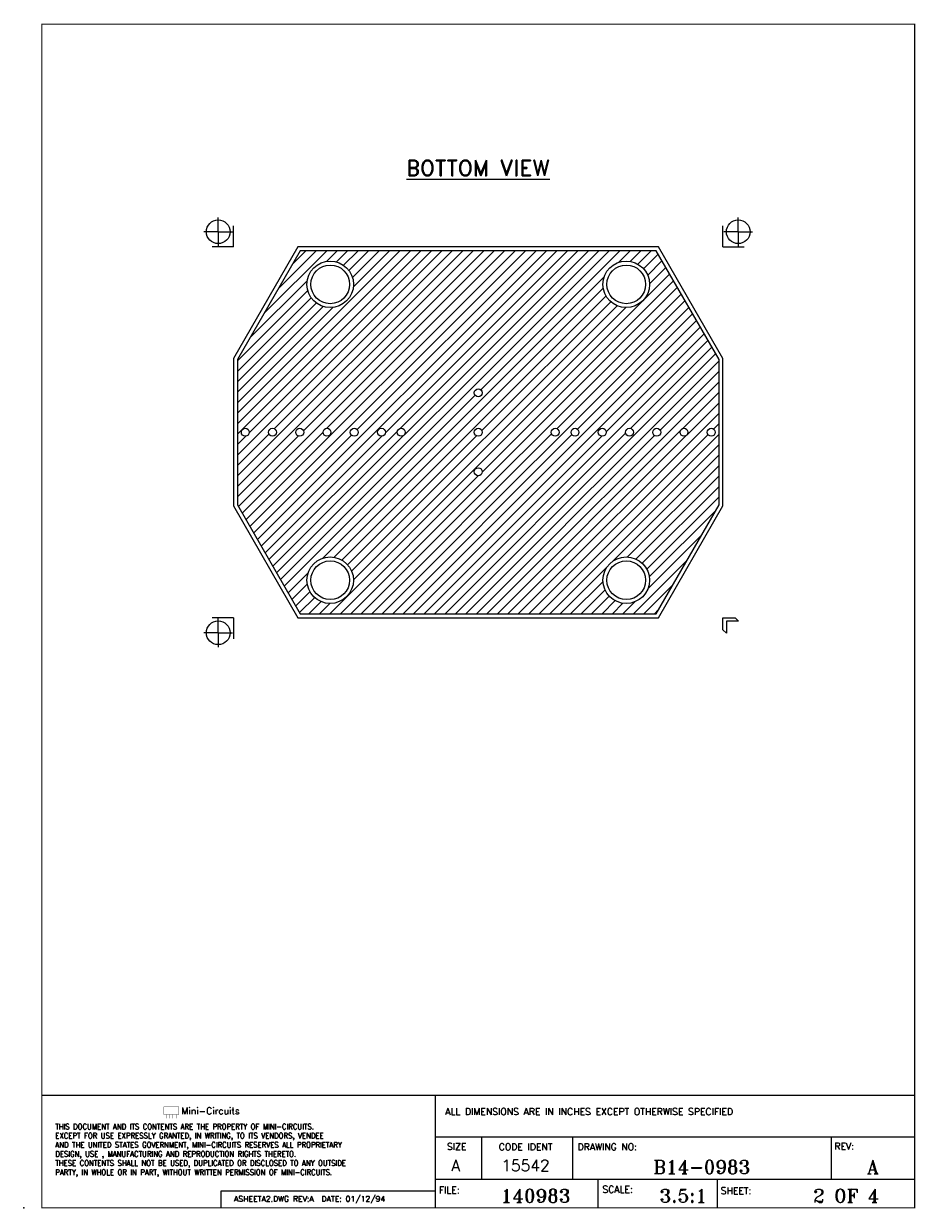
# Model space of a CAD drawing. Extents: x -0.5 to 9.5, y -1.5 to 2.7.
# Tile 2 of 4: x 1.8 to 4, y -1.5 to 1.5. Entities that reach past the tile are written whole.
import ezdxf
from ezdxf.enums import TextEntityAlignment as Align

# ---------------------------------------------------------------- set-up
doc = ezdxf.new("R2010")
doc.units = 0
doc.header["$LTSCALE"] = 0.1
doc.header["$MEASUREMENT"] = 0
doc.header["$PDSIZE"] = -1
doc.layers.get('0').update_dxf_attribs({"linetype": 'CONTINUOUS'})
for name, color, linetype in [('BTM-COP', 4, 'CONTINUOUS'), ('CORNER', 7, 'CONTINUOUS'), ('NPTH', 5, 'CONTINUOUS'), ('PCB-FRAME', 132, 'CONTINUOUS'), ('PTH', 6, 'CONTINUOUS'), ('TEXT', 7, 'CONTINUOUS'), ('TITLE-BLOCK', 7, 'CONTINUOUS')]:
    doc.layers.add(name, color=color, linetype=linetype)
doc.layers.add('BTM-COPH', color=4, linetype='CONTINUOUS', lineweight=15)
doc.styles.add('ROMAND', font='romand.shx', dxfattribs={"width": 0.9})
doc.styles.add('ROMANT', font='ROMANT.shx', dxfattribs={"width": 0.9})

# ---------------------------------------------------------------- blocks, each defined once
blk = doc.blocks.new('ASHEETA2')
at = {"const_width": 0.003}
blk.add_lwpolyline([(1.241, 0.894), (1.241, 0.827), (1.374, 0.827), (1.374, 0.894)], close=True, dxfattribs=at)
for points in [[(1.262, 0.827), (1.262, 0.792)], [(1.292, 0.827), (1.292, 0.792)], [(1.322, 0.827), (1.322, 0.792)], [(1.352, 0.827), (1.352, 0.792)]]:
    blk.add_lwpolyline(points, dxfattribs=at)
at = {"layer": 'TITLE-BLOCK'}
for p, q in [((0.16, 1), (7.9, 1)), ((3.65, 0), (3.65, 1)), ((3.65, 0.63), (7.9, 0.63)), ((4.058, 0.63), (4.058, 0.25)), ((4.865, 0.63), (4.865, 0.25)), ((7.158, 0.63), (7.158, 0.25)), ((7.9, 0.25), (3.65, 0.25)), ((5.094, 0), (5.094, 0.25)), ((6.15, 0), (6.15, 0.25)), ((1.75, 0.151), (3.65, 0.151)), ((1.75, 0), (1.75, 0.151))]:
    blk.add_line(p, q, dxfattribs=at)
at = {"layer": 'TITLE-BLOCK', "const_width": 0.01}
blk.add_lwpolyline([(0.16, 0), (0.16, 10.5), (7.9, 10.5), (7.9, 0)], close=True, dxfattribs=at)
at = {"layer": 'TITLE-BLOCK'}
blk.add_point((0, 0), dxfattribs=at)
at = {"style": 'ROMAND'}
blk.add_text('Mini-Circuits', height=0.06, dxfattribs=at).set_placement((1.399, 0.829))
at = {"style": 'ROMAND', "width": 0.9}
for s, p in [('THIS DOCUMENT AND ITS CONTENTS ARE THE PROPERTY OF MINI-CIRCUITS.', (0.28, 0.695)), ('EXCEPT FOR USE EXPRESSLY GRANTED, IN WRITING, TO ITS VENDORS, VENDEE', (0.28, 0.614)), ('AND THE UNITED STATES GOVERNMENT, MINI-CIRCUITS RESERVES ALL PROPRIETARY', (0.28, 0.533)), ('THESE CONTENTS SHALL NOT BE USED, DUPLICATED OR DISCLOSED TO ANY OUTSIDE', (0.28, 0.371)), ('DESIGN, USE , MANUFACTURING AND REPRODUCTION RIGHTS THERETO.', (0.28, 0.452)), ('PARTY, IN WHOLE OR IN PART, WITHOUT WRITTEN PERMISSION OF MINI-CIRCUITS.', (0.28, 0.29))]:
    blk.add_text(s, height=0.05, dxfattribs=at).set_placement(p)
at = {"layer": 'TITLE-BLOCK'}
for s, height, style, p in [('ALL DIMENSIONS ARE IN INCHES EXCEPT OTHERWISE SPECIFIED', 0.06, 'ROMAND', (3.738, 0.823)), ('SIZE', 0.06, 'ROMAND', (3.753, 0.513)), ('CODE IDENT', 0.06, 'ROMAND', (4.212, 0.51)), ('DRAWING NO:', 0.06, 'ROMAND', (4.911, 0.51)), ('REV:', 0.06, 'ROMAND', (7.188, 0.516)), ('A', 0.1, 'ROMANT', (3.792, 0.325)), ('15542', 0.1, 'ROMANT', (4.235, 0.325)), ('ASHEETA2.DWG REV:A  DATE: 01/12/94', 0.05, 'ROMAND', (1.864, 0.054)), ('FILE:', 0.06, 'ROMAND', (3.681, 0.127)), ('SCALE:', 0.06, 'ROMAND', (5.131, 0.133)), ('SHEET:', 0.06, 'ROMAND', (6.18, 0.121))]:
    blk.add_text(s, height=height, dxfattribs=dict(at, style=style)).set_placement(p)
at = {"layer": 'TITLE-BLOCK', "style": 'ROMANT'}
for tag, p in [('DRAWING_NUMBER', (6.011, 0.361)), ('CURRENT_REVISION', (7.529, 0.361))]:
    blk.add_attdef(tag, text='', height=0.12, dxfattribs=at).set_placement(p, align=Align.MIDDLE)
for tag, p in [('DRAWING_FILE_NAME', (4.538, 0.046)), ('SCALE', (5.848, 0.046)), ('SHEET_NUMBER', (7.292, 0.046))]:
    blk.add_attdef(tag, text='', height=0.12, dxfattribs=at).set_placement(p, align=Align.CENTER)
blk = doc.blocks.new('Low-left')
blk.add_lwpolyline([(-0.0312, 0), (-0.0396, -0.009), (-0.009, -0.009), (-0.009, -0.0396), (0, -0.0312), (0, 0)], close=True)
blk = doc.blocks.new('Low-rght')
for p, q in [((0, 0), (0.0537, 0)), ((0, 0), (0, -0.0537)), ((0.0387, -0.0383), (0.0387, -0.0021)), ((0.0387, -0.0383), (0.0025, -0.0383)), ((0.0387, -0.0383), (0.0387, -0.0745)), ((0.0387, -0.0383), (0.0749, -0.0383))]:
    blk.add_line(p, q)
for start, end in [(90, 180), (0, 90), (180, 270), (270, 0)]:
    blk.add_arc((0.0387, -0.0383), 0.03, start, end)
blk = doc.blocks.new('Up-left')
for p, q in [((-0.0387, 0.0383), (-0.0387, 0.0745)), ((-0.0387, 0.0383), (-0.0749, 0.0383)), ((-0.0387, 0.0383), (-0.0387, 0.0021)), ((-0.0387, 0.0383), (-0.0025, 0.0383)), ((0, 0), (0, 0.0537)), ((0, 0), (-0.0537, 0))]:
    blk.add_line(p, q)
for start, end in [(90, 180), (0, 90), (180, 270), (270, 0)]:
    blk.add_arc((-0.0387, 0.0383), 0.03, start, end)
blk = doc.blocks.new('Up-rght')
for p, q in [((0.0387, 0.0383), (0.0387, 0.0745)), ((0, 0), (0, 0.0537)), ((0.0387, 0.0383), (0.0025, 0.0383)), ((0.0387, 0.0383), (0.0749, 0.0383)), ((0.0387, 0.0383), (0.0387, 0.0021)), ((0, 0), (0.0537, 0))]:
    blk.add_line(p, q)
for start, end in [(90, 180), (0, 90), (180, 270), (270, 0)]:
    blk.add_arc((0.0387, 0.0383), 0.03, start, end)

msp = doc.modelspace()

# ---------------------------------------------------------------- hatches: boundary and pattern name
at = {"layer": 'BTM-COPH'}
h = msp.add_hatch(dxfattribs=at)
h.set_pattern_fill('ANSI31', color=256, scale=0.15, style=0)
h.paths.add_polyline_path([(3.3821, 0.93), (2.4806, 0.93), (2.3214, 0.6541), (2.3214, 0.2859), (2.4806, 0.01), (3.3821, 0.01), (3.5414, 0.2859), (3.5414, 0.6541)])
h.paths.add_polyline_path([(2.9414, 0.57, -1), (2.9214, 0.57, -1)], flags=16)
h.paths.add_polyline_path([(2.9414, 0.47, -1), (2.9214, 0.47, -1)], flags=16)
h.paths.add_polyline_path([(3.2474, 0.845, -1), (3.3654, 0.845, -1)], flags=16)
h.paths.add_polyline_path([(2.4974, 0.845, -1), (2.6154, 0.845, -1)], flags=16)
h.paths.add_polyline_path([(3.1364, 0.47, -1), (3.1164, 0.47, -1)], flags=16)
h.paths.add_polyline_path([(2.7464, 0.47, -1), (2.7264, 0.47, -1)], flags=16)
h.paths.add_polyline_path([(3.1866, 0.47, -1), (3.1666, 0.47, -1)], flags=16)
h.paths.add_polyline_path([(2.6963, 0.47, -1), (2.6763, 0.47, -1)], flags=16)
h.paths.add_polyline_path([(2.9414, 0.37, -1), (2.9214, 0.37, -1)], flags=16)
h.paths.add_polyline_path([(3.2556, 0.47, -1), (3.2356, 0.47, -1)], flags=16)
h.paths.add_polyline_path([(2.6273, 0.47, -1), (2.6073, 0.47, -1)], flags=16)
h.paths.add_polyline_path([(3.3246, 0.47, -1), (3.3046, 0.47, -1)], flags=16)
h.paths.add_polyline_path([(2.5583, 0.47, -1), (2.5383, 0.47, -1)], flags=16)
h.paths.add_polyline_path([(3.3936, 0.47, -1), (3.3736, 0.47, -1)], flags=16)
h.paths.add_polyline_path([(2.4893, 0.47, -1), (2.4693, 0.47, -1)], flags=16)
h.paths.add_polyline_path([(3.4626, 0.47, -1), (3.4426, 0.47, -1)], flags=16)
h.paths.add_polyline_path([(2.4203, 0.47, -1), (2.4003, 0.47, -1)], flags=16)
h.paths.add_polyline_path([(3.5316, 0.47, -1), (3.5116, 0.47, -1)], flags=16)
h.paths.add_polyline_path([(2.3513, 0.47, -1), (2.3313, 0.47, -1)], flags=16)
h.paths.add_polyline_path([(3.3654, 0.095, -1), (3.2474, 0.095, -1)], flags=16)
h.paths.add_polyline_path([(2.6154, 0.095, -1), (2.4974, 0.095, -1)], flags=16)

# ---------------------------------------------------------------- linework, layer by layer
at = {"layer": 'BTM-COP'}
msp.add_lwpolyline([(2.4806, 0.93), (2.3214, 0.6541), (2.3214, 0.2859), (2.4806, 0.01), (3.3821, 0.01), (3.5414, 0.2859), (3.5414, 0.6541), (3.3821, 0.93)], close=True, dxfattribs=at)
for centre in [(2.5564, 0.845), (3.3064, 0.845), (2.5564, 0.095), (3.3064, 0.095)]:
    msp.add_circle(centre, 0.059, dxfattribs=at)
at = {"layer": 'NPTH'}
for centre in [(2.5564, 0.845), (3.3064, 0.845), (2.5564, 0.095), (3.3064, 0.095)]:
    msp.add_circle(centre, 0.049, dxfattribs=at)
at = {"layer": 'PCB-FRAME'}
msp.add_lwpolyline([(2.4748, 0.94), (2.3114, 0.6568), (2.3114, 0.2832), (2.4748, 0), (3.3879, 0), (3.5514, 0.2832), (3.5514, 0.6568), (3.3879, 0.94)], close=True, dxfattribs=at)
at = {"layer": 'PTH'}
for centre in [(2.9314, 0.57), (2.3413, 0.47), (2.4103, 0.47), (2.4793, 0.47), (2.5483, 0.47), (2.6173, 0.47), (2.6863, 0.47), (2.7364, 0.47), (2.9314, 0.47), (3.1264, 0.47), (3.1766, 0.47), (3.2456, 0.47), (3.3146, 0.47), (3.3836, 0.47), (3.4526, 0.47), (3.5216, 0.47), (2.9314, 0.37)]:
    msp.add_circle(centre, 0.01, dxfattribs=at)

# ---------------------------------------------------------------- block references
at = {"layer": 'CORNER', "xscale": -1}
for name, p in [('Up-rght', (2.3114, 0.94)), ('Up-left', (3.5514, 0.94)), ('Low-rght', (2.3114, 0)), ('Low-left', (3.5514, 0))]:
    msp.add_blockref(name, p, dxfattribs=at)
at = {"layer": 'TITLE-BLOCK', "xscale": 0.2857142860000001, "yscale": 0.2857142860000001, "zscale": 0.2857142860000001}
msp.add_blockref('ASHEETA2', (1.78, -1.4957), dxfattribs=at).add_auto_attribs({'DRAWING_NUMBER': 'B14-0983', 'DRAWING_FILE_NAME': '140983', 'CURRENT_REVISION': 'A', 'SCALE': '3.5:1', 'SHEET_NUMBER': '2 OF 4'})

# ---------------------------------------------------------------- texts
at = {"layer": 'TEXT', "style": 'ROMAND'}
msp.add_text('%%UBOTTOM VIEW', height=0.04, dxfattribs=at).set_placement((2.9314, 1.14), align=Align.MIDDLE_CENTER)

doc.saveas('drawing.dxf')
